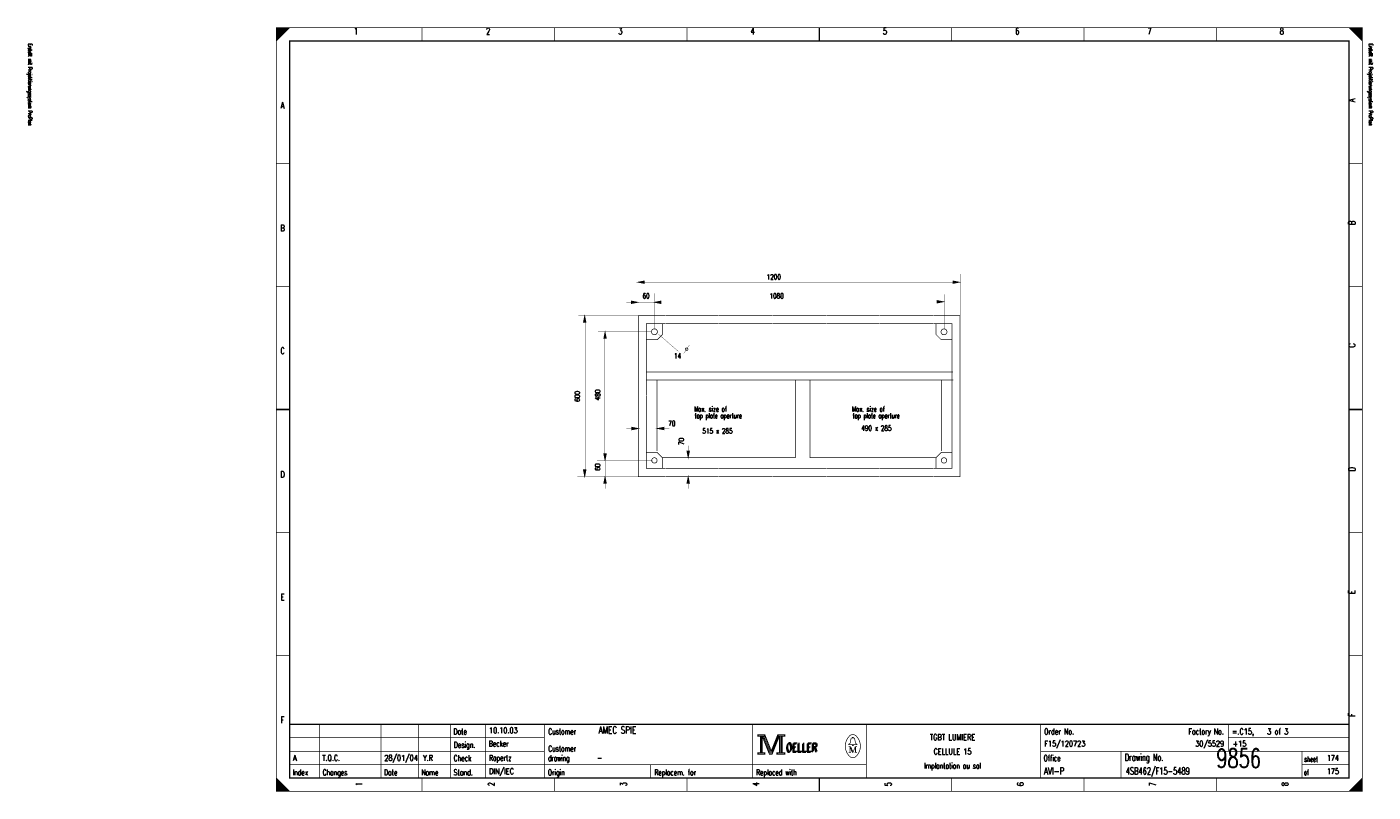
# Model space of a CAD drawing. Header units: centimetres. Extents: x 0 to 491, y -1040 to 69.
# Tile 68 of 181: x 191 to 241, y -680 to -651. Entities that reach past the tile are written whole.
import ezdxf
from ezdxf.enums import TextEntityAlignment as Align

# ---------------------------------------------------------------- set-up
doc = ezdxf.new("R2010")
doc.units = ezdxf.units.CM
doc.header["$MEASUREMENT"] = 0
doc.linetypes.add('GESTRICHELT', pattern=[3.75, 3, -0.75])
doc.layers.get('0').update_dxf_attribs({"color": 9, "linetype": 'CONTINUOUS'})
doc.layers.add('1', color=7, linetype='CONTINUOUS')
doc.styles.get("Standard").update_dxf_attribs({"font": 'romans.shx', "bigfont": 'TXT.shx'})

msp = doc.modelspace()

# ---------------------------------------------------------------- linework, layer by layer
at = {"color": 0, "const_width": 0.025, "flags": 128}
for points in [[(200, -665.75), (200, -651.5), (240.5, -651.5), (240.5, -680), (200, -680), (200, -665.75)], [(200, -651.5), (200.5, -651.5), (200, -652), (200, -651.5)], [(200.025, -651.5), (200.025, -651.975), (200.05, -651.95), (200.05, -651.5), (200.075, -651.5), (200.075, -651.925), (200.1, -651.9), (200.1, -651.5), (200.125, -651.5), (200.125, -651.875), (200.15, -651.85), (200.15, -651.5), (200.175, -651.5), (200.175, -651.825), (200.2, -651.8)], [(200.2, -651.8), (200.2, -651.5), (200.225, -651.5), (200.225, -651.775), (200.25, -651.75), (200.25, -651.5), (200.275, -651.5), (200.275, -651.725), (200.3, -651.7), (200.3, -651.5), (200.325, -651.5), (200.325, -651.675), (200.35, -651.65), (200.35, -651.5), (200.375, -651.5)], [(200.375, -651.5), (200.375, -651.625), (200.4, -651.6), (200.4, -651.5), (200.425, -651.5), (200.425, -651.575), (200.45, -651.55), (200.45, -651.5), (200.475, -651.5), (200.475, -651.525)], [(240, -651.5), (240.5, -652), (240.475, -651.975), (240.475, -651.5), (240.45, -651.5), (240.45, -651.95), (240.425, -651.925), (240.425, -651.5), (240.4, -651.5), (240.4, -651.9), (240.375, -651.875), (240.375, -651.5), (240.35, -651.5), (240.35, -651.85), (240.325, -651.825)], [(240.15, -651.65), (240.15, -651.5), (240.125, -651.5), (240.125, -651.625), (240.1, -651.6), (240.1, -651.5), (240.075, -651.5), (240.075, -651.575), (240.05, -651.55), (240.05, -651.5), (240.025, -651.5), (240.025, -651.525)], [(240.325, -651.825), (240.325, -651.5), (240.3, -651.5), (240.3, -651.8), (240.275, -651.775), (240.275, -651.5), (240.25, -651.5), (240.25, -651.75), (240.225, -651.725), (240.225, -651.5), (240.2, -651.5), (240.2, -651.7), (240.175, -651.675), (240.175, -651.5), (240.15, -651.5)], [(217.95, -677.88), (217.95, -677.95), (218.05, -677.95), (218.05, -678.55), (217.95, -678.55), (217.95, -678.62), (218.22, -678.62), (218.22, -678.55), (218.12, -678.55), (218.12, -677.95), (218.22, -677.95), (218.22, -677.88), (217.95, -677.88)], [(218.07, -677.93), (218.07, -678.57), (218.1, -678.57), (218.1, -677.93)], [(218.12, -677.95), (218.39, -678.62), (218.49, -678.62), (218.76, -677.95)], [(218.18, -677.95), (218.42, -678.54), (218.46, -678.54)], [(218.22, -677.88), (218.46, -678.48), (218.7, -677.88)], [(218.22, -677.95), (218.44, -678.51), (218.47, -678.51)], [(218.46, -678.58), (218.49, -678.58), (218.74, -677.95)], [(218.46, -678.54), (218.48, -678.54), (218.72, -677.95)], [(218.76, -677.95), (218.76, -678.55), (218.66, -678.55), (218.66, -678.62), (218.71, -678.62)], [(218.7, -677.88), (218.7, -677.95), (218.8, -677.95), (218.8, -678.55), (218.7, -678.55), (218.7, -678.62), (218.97, -678.62), (218.97, -678.55), (218.87, -678.55), (218.87, -677.95), (218.97, -677.95), (218.97, -677.88), (218.7, -677.88)], [(218.78, -677.93), (218.78, -678.57), (218.83, -678.57), (218.83, -677.93), (218.85, -677.93), (218.85, -678.57)], [(221.48, -678.26), (221.35, -678.26), (221.35, -678.24), (221.4, -678.2), (221.43, -678.04)], [(221.48, -678.01), (221.48, -677.98), (221.52, -677.98), (221.52, -678.01)], [(221.52, -678.26), (221.65, -678.26), (221.65, -678.24), (221.6, -678.2), (221.57, -678.04)], [(221.39, -678.33), (221.39, -678.54), (221.35, -678.54)], [(221.39, -678.33), (221.48, -678.54), (221.51, -678.54)], [(200, -679.5), (200, -680), (200.5, -680), (200, -679.5), (200.025, -679.525), (200.025, -680), (200.05, -680), (200.05, -679.55), (200.075, -679.575), (200.075, -680), (200.1, -680), (200.1, -679.6), (200.125, -679.625), (200.125, -680), (200.15, -680)], [(200.15, -680), (200.15, -679.65), (200.175, -679.675), (200.175, -680), (200.2, -680), (200.2, -679.7), (200.225, -679.725), (200.225, -680), (200.25, -680), (200.25, -679.75), (200.275, -679.775), (200.275, -680), (200.3, -680), (200.3, -679.8), (200.325, -679.825)], [(240.3, -680), (240.3, -679.7), (240.275, -679.725), (240.275, -680), (240.25, -680), (240.25, -679.75), (240.225, -679.775), (240.225, -680), (240.2, -680), (240.2, -679.8), (240.175, -679.825), (240.175, -680), (240.15, -680), (240.15, -679.85), (240.125, -679.875)], [(240.475, -679.525), (240.475, -680), (240.45, -680), (240.45, -679.55), (240.425, -679.575), (240.425, -680), (240.4, -680), (240.4, -679.6), (240.375, -679.625), (240.375, -680), (240.35, -680), (240.35, -679.65), (240.325, -679.675), (240.325, -680), (240.3, -680)], [(200.325, -679.825), (200.325, -680), (200.35, -680), (200.35, -679.85), (200.375, -679.875), (200.375, -680), (200.4, -680), (200.4, -679.9), (200.425, -679.925), (200.425, -680), (200.45, -680), (200.45, -679.95), (200.475, -679.975)], [(240.125, -679.875), (240.125, -680), (240.1, -680), (240.1, -679.9), (240.075, -679.925), (240.075, -680), (240.05, -680), (240.05, -679.95), (240.025, -679.975), (240.025, -680)]]:
    msp.add_lwpolyline(points, dxfattribs=at)
at = {"color": 0, "flags": 128}
for points, const_width in [([(200, -651.5), (240.5, -651.5), (240.5, -680), (200, -680)], 0.025), ([(200.5, -652), (240, -652), (240, -679.5), (200.5, -679.5)], 0.05), ([(200.5, -652), (240, -652), (240, -679.5), (200.5, -679.5)], 0.025), ([(217.97, -677.9), (218.2, -677.9), (218.2, -677.93), (217.97, -677.93)], 0.025), ([(218.72, -677.9), (218.95, -677.9), (218.95, -677.93), (218.72, -677.93)], 0.025), ([(221.48, -678.26), (221.52, -678.26), (221.52, -678.29), (221.48, -678.29)], 0.025), ([(217.97, -678.57), (218.2, -678.57), (218.2, -678.6), (217.97, -678.6)], 0.025), ([(218.68, -678.57), (218.95, -678.57), (218.95, -678.6), (218.68, -678.6)], 0.025)]:
    msp.add_lwpolyline(points, close=True, dxfattribs=dict(at, const_width=const_width))
at = {"color": 0}
for points, const_width in [([(205.438, -651.5), (205.438, -652)], 0.025), ([(210.375, -651.5), (210.375, -652)], 0.025), ([(215.312, -651.5), (215.312, -652)], 0.025), ([(220.25, -652), (220.25, -651.5)], 0.05), ([(220.25, -651.5), (220.25, -652)], 0.025), ([(225.188, -651.5), (225.188, -652)], 0.025), ([(230.125, -651.5), (230.125, -652)], 0.025), ([(235.062, -651.5), (235.062, -652)], 0.025), ([(200, -656.583), (200.5, -656.583)], 0.025), ([(240.5, -656.583), (240, -656.583)], 0.025), ([(200, -661.167), (200.5, -661.167)], 0.025), ([(240.5, -661.167), (240, -661.167)], 0.025), ([(200.5, -665.75), (200, -665.75)], 0.05), ([(200, -665.75), (200.5, -665.75)], 0.025), ([(240, -665.75), (240.5, -665.75)], 0.05), ([(240.5, -665.75), (240, -665.75)], 0.025), ([(200, -670.333), (200.5, -670.333)], 0.025), ([(240.5, -670.333), (240, -670.333)], 0.025), ([(200, -674.917), (200.5, -674.917)], 0.025), ([(240.5, -674.917), (240, -674.917)], 0.025), ([(240, -677.5), (200.5, -677.5)], 0.05), ([(201.6, -679.5), (201.6, -677.5)], 0.025), ([(203.9, -679.5), (203.9, -677.5)], 0.025), ([(205.3, -679.5), (205.3, -677.5)], 0.025), ([(206.5, -677.5), (206.5, -679.5)], 0.025), ([(207.8, -677.5), (207.8, -679.5)], 0.025), ([(210, -677.5), (210, -679.5)], 0.025), ([(217.75, -677.5), (217.75, -679.5)], 0.025), ([(222, -677.5), (222, -679.5)], 0.025), ([(228.5, -677.5), (228.5, -679.5)], 0.025), ([(235.5, -677.5), (235.5, -678.5)], 0.025), ([(200.5, -678), (210, -678)], 0.025), ([(218.15, -677.95), (218.4, -678.58)], 0.025), ([(218.47, -678.51), (218.7, -677.94)], 0.025), ([(221.46, -678.01), (221.55, -678.01)], 0.025), ([(235.5, -678), (240, -678)], 0.025), ([(200.5, -678.5), (210, -678.5)], 0.025), ([(218.4, -678.58), (218.46, -678.58)], 0.025), ([(221.35, -678.33), (221.42, -678.33)], 0.025), ([(221.39, -678.54), (221.43, -678.54)], 0.025), ([(221.42, -678.33), (221.51, -678.54)], 0.025), ([(221.51, -678.54), (221.59, -678.33)], 0.025), ([(221.65, -678.54), (221.57, -678.54)], 0.025), ([(221.59, -678.54), (221.59, -678.33)], 0.025), ([(221.59, -678.33), (221.65, -678.33)], 0.025), ([(221.61, -678.33), (221.61, -678.54)], 0.025), ([(228.5, -678.5), (240, -678.5)], 0.025), ([(231.5, -678.5), (231.5, -679.5)], 0.025), ([(238.25, -678.5), (238.25, -679.5)], 0.025), ([(200.5, -679), (222, -679)], 0.025), ([(213.95, -679), (213.95, -679.5)], 0.025), ([(238.25, -679), (240, -679)], 0.025), ([(205.438, -680), (205.438, -679.5)], 0.025), ([(210.375, -680), (210.375, -679.5)], 0.025), ([(215.312, -680), (215.312, -679.5)], 0.025), ([(220.25, -679.5), (220.25, -680)], 0.05), ([(220.25, -680), (220.25, -679.5)], 0.025), ([(225.188, -680), (225.188, -679.5)], 0.025), ([(230.125, -680), (230.125, -679.5)], 0.025), ([(235.062, -680), (235.062, -679.5)], 0.025), ([(240.5, -679.5), (240, -680)], 0.025), ([(200.475, -680), (200.475, -679.975)], 0.025)]:
    msp.add_lwpolyline(points, dxfattribs=dict(at, const_width=const_width))
at = {"color": 0, "const_width": 0.025, "flags": 128}
for points in [[(221.35, -677.961, 0.373815), (221.349, -678.657, 0.373815)], [(221.649, -677.96, 0.530775), (221.351, -677.959, 0.530775)], [(221.46, -678.01, 0.414214), (221.43, -678.04, 0.414214)], [(221.57, -678.04, 0.414214), (221.54, -678.01, 0.414214)], [(221.65, -678.66, 0.378582), (221.646, -677.956, 0.378582)], [(221.35, -678.66, 0.532213), (221.649, -678.661, 0.532213)]]:
    msp.add_lwpolyline(points, format="xyb", dxfattribs=at)
at = {"layer": '1', "color": 0, "const_width": 0.025, "flags": 128}
for points in [[(213.48, -661), (213.73, -660.95), (213.73, -661.05), (213.48, -661)], [(225.48, -661), (225.23, -660.95), (225.23, -661.05), (225.48, -661)], [(213.49, -661.75), (213.24, -661.7), (213.24, -661.8), (213.49, -661.75)], [(214.1, -661.75), (214.35, -661.7), (214.35, -661.8), (214.1, -661.75)], [(224.89, -661.73), (224.64, -661.68), (224.64, -661.78), (224.89, -661.73)], [(211.5, -662.25), (211.45, -662.5), (211.55, -662.5), (211.5, -662.25)], [(213.5, -663.24), (213.5, -662.25), (214.5, -662.25)], [(214.4, -662.55), (214.4, -662.95), (214.2, -663.15), (213.8, -663.15)], [(214.5, -662.55), (213.8, -662.55), (213.8, -663.24)], [(224.51, -662.25), (225.5, -662.25), (225.5, -663.24)], [(225.2, -663.24), (225.2, -662.55), (224.51, -662.55)], [(224.6, -662.55), (224.6, -662.95), (224.8, -663.15), (225.2, -663.15)], [(212.26, -662.85), (212.21, -663.1), (212.31, -663.1), (212.26, -662.85)], [(213.5, -666.46), (213.25, -666.41), (213.25, -666.51), (213.5, -666.46)], [(214.21, -666.46), (214.46, -666.41), (214.46, -666.51), (214.21, -666.46)], [(212.26, -667.65), (212.21, -667.4), (212.31, -667.4), (212.26, -667.65)], [(213.5, -667.25), (213.5, -668.25), (214.5, -668.25)], [(213.8, -667.25), (213.8, -667.95), (214.5, -667.95)], [(214.4, -667.95), (214.4, -667.55), (214.2, -667.35), (213.8, -667.35)], [(215.36, -667.55), (215.31, -667.3), (215.41, -667.3), (215.36, -667.55)], [(224.51, -667.95), (225.2, -667.95), (225.2, -667.25)], [(224.51, -668.25), (225.5, -668.25), (225.5, -667.25)], [(225.2, -667.35), (224.8, -667.35), (224.6, -667.55), (224.6, -667.95)], [(211.5, -668.25), (211.45, -668), (211.55, -668), (211.5, -668.25)], [(212.26, -668.25), (212.21, -668.5), (212.31, -668.5), (212.26, -668.25)], [(215.36, -668.25), (215.31, -668.5), (215.41, -668.5), (215.36, -668.25)]]:
    msp.add_lwpolyline(points, dxfattribs=at)
at = {"layer": '1', "color": 0}
for points, const_width in [([(213.73, -661.03), (213.48, -661)], 0.025), ([(213.49, -661), (213.73, -660.97)], 0.025), ([(213.49, -661), (213.73, -660.99)], 0.025), ([(213.5, -660.69), (213.5, -662.25)], 0.01), ([(213.51, -661), (213.73, -661.01)], 0.025), ([(213.73, -661), (216.49, -661)], 0.01), ([(216.49, -661), (218.5, -661)], 0.01), ([(218.49, -661), (220.49, -661)], 0.01), ([(220.49, -661), (223.23, -661)], 0.01), ([(223.24, -661), (225.24, -661)], 0.01), ([(225.23, -660.97), (225.48, -661)], 0.025), ([(225.23, -660.99), (225.46, -661)], 0.025), ([(225.23, -661.01), (225.48, -661)], 0.025), ([(225.48, -661), (225.23, -661.03)], 0.025), ([(225.5, -660.69), (225.5, -662.25)], 0.01), ([(214.1, -661.42), (214.1, -662.72)], 0.01), ([(224.91, -661.45), (224.91, -662.75)], 0.01), ([(213.05, -661.75), (214.1, -661.75)], 0.01), ([(213.24, -661.72), (213.49, -661.75)], 0.025), ([(213.24, -661.74), (213.47, -661.75)], 0.025), ([(213.49, -661.75), (213.24, -661.78)], 0.025), ([(213.24, -661.76), (213.49, -661.75)], 0.025), ([(214.35, -661.78), (214.1, -661.75)], 0.025), ([(214.11, -661.75), (214.35, -661.72)], 0.025), ([(214.11, -661.75), (214.35, -661.74)], 0.025), ([(214.13, -661.75), (214.35, -661.76)], 0.025), ([(216.49, -661.74), (214.34, -661.74)], 0.01), ([(216.49, -661.74), (218.5, -661.74)], 0.01), ([(218.5, -661.74), (220.5, -661.74)], 0.01), ([(220.5, -661.74), (222.63, -661.74)], 0.01), ([(222.75, -661.74), (224.75, -661.74)], 0.01), ([(224.64, -661.7), (224.89, -661.73)], 0.025), ([(224.64, -661.72), (224.87, -661.73)], 0.025), ([(224.89, -661.73), (224.64, -661.76)], 0.025), ([(224.64, -661.74), (224.89, -661.73)], 0.025), ([(211.26, -662.24), (213.5, -662.24)], 0.01), ([(211.5, -662.27), (211.46, -662.5)], 0.025), ([(211.5, -662.27), (211.48, -662.5)], 0.025), ([(211.5, -662.28), (211.53, -662.5)], 0.025), ([(211.5, -662.28), (211.51, -662.5)], 0.025), ([(211.52, -667.98), (211.52, -662.51)], 0.01), ([(214.51, -662.25), (216.5, -662.25)], 0.025), ([(214.51, -662.55), (216.5, -662.55)], 0.025), ([(216.51, -662.25), (218.5, -662.25)], 0.025), ([(216.51, -662.55), (218.5, -662.55)], 0.025), ([(218.51, -662.25), (220.5, -662.25)], 0.025), ([(218.51, -662.55), (220.5, -662.55)], 0.025), ([(220.51, -662.25), (222.5, -662.25)], 0.025), ([(220.51, -662.55), (222.5, -662.55)], 0.025), ([(222.51, -662.25), (224.5, -662.25)], 0.025), ([(222.51, -662.55), (224.5, -662.55)], 0.025), ([(212, -662.84), (214, -662.84)], 0.01), ([(212.26, -662.87), (212.22, -663.1)], 0.025), ([(212.26, -662.87), (212.24, -663.1)], 0.025), ([(212.25, -667.43), (212.25, -663.1)], 0.01), ([(212.26, -662.88), (212.27, -663.1)], 0.025), ([(212.26, -662.88), (212.29, -663.1)], 0.025), ([(214.24, -662.93), (214.99, -663.58)], 0.01), ([(213.5, -665.23), (213.5, -663.24)], 0.025), ([(213.8, -665.24), (213.8, -663.25)], 0.025), ([(215.4, -663.35), (215.2, -663.65)], 0.01), ([(225.2, -665.24), (225.2, -663.25)], 0.025), ([(225.5, -665.24), (225.5, -663.25)], 0.025), ([(215.9, -664.35), (213.8, -664.35)], 0.025), ([(215.9, -664.65), (213.8, -664.65)], 0.025), ([(225.24, -664.35), (215.84, -664.35)], 0.025), ([(225.25, -664.65), (215.85, -664.65)], 0.025), ([(213.5, -667.25), (213.5, -665.19)], 0.025), ([(225.2, -667.25), (225.2, -665.2)], 0.025), ([(225.5, -667.26), (225.5, -665.19)], 0.025), ([(213.8, -667.25), (213.8, -665.25)], 0.025), ([(213.05, -666.46), (213.25, -666.46)], 0.01), ([(213.25, -666.43), (213.5, -666.46)], 0.025), ([(213.25, -666.45), (213.48, -666.46)], 0.025), ([(213.25, -666.47), (213.5, -666.46)], 0.025), ([(213.5, -666.46), (213.25, -666.49)], 0.025), ([(214.46, -666.49), (214.21, -666.46)], 0.025), ([(214.22, -666.46), (214.46, -666.43)], 0.025), ([(214.22, -666.46), (214.46, -666.45)], 0.025), ([(214.24, -666.46), (214.46, -666.47)], 0.025), ([(214.46, -666.46), (214.66, -666.46)], 0.01), ([(215.36, -667.3), (215.36, -667.1)], 0.01), ([(211.96, -667.65), (214.03, -667.65)], 0.01), ([(212.26, -667.64), (212.23, -667.4)], 0.025), ([(212.26, -667.64), (212.25, -667.4)], 0.025), ([(212.26, -667.65), (212.27, -667.4)], 0.025), ([(212.26, -667.65), (212.29, -667.4)], 0.025), ([(212.26, -667.65), (212.26, -668.24)], 0.01), ([(215.36, -667.54), (215.33, -667.3)], 0.025), ([(215.36, -667.54), (215.35, -667.3)], 0.025), ([(215.36, -667.55), (215.37, -667.3)], 0.025), ([(215.36, -667.55), (215.39, -667.3)], 0.025), ([(211.5, -668.24), (211.47, -668)], 0.025), ([(211.5, -668.24), (211.49, -668)], 0.025), ([(211.5, -668.25), (211.51, -668)], 0.025), ([(211.5, -668.25), (211.53, -668)], 0.025), ([(214.51, -667.95), (216.5, -667.95)], 0.025), ([(216.51, -667.95), (218.5, -667.95)], 0.025), ([(218.5, -667.95), (220.5, -667.95)], 0.025), ([(220.51, -667.95), (222.5, -667.95)], 0.025), ([(222.51, -667.95), (224.5, -667.95)], 0.025), ([(211.23, -668.25), (213.5, -668.25)], 0.01), ([(212.26, -668.27), (212.22, -668.5)], 0.025), ([(212.26, -668.27), (212.24, -668.5)], 0.025), ([(212.26, -668.28), (212.27, -668.5)], 0.025), ([(212.26, -668.28), (212.29, -668.5)], 0.025), ([(212.26, -668.24), (212.26, -668.7)], 0.01), ([(214.51, -668.25), (216.5, -668.25)], 0.025), ([(215.36, -668.27), (215.32, -668.5)], 0.025), ([(215.36, -668.27), (215.34, -668.5)], 0.025), ([(215.36, -668.28), (215.39, -668.5)], 0.025), ([(215.36, -668.28), (215.37, -668.5)], 0.025), ([(215.36, -668.24), (215.36, -668.7)], 0.01), ([(216.51, -668.25), (218.5, -668.25)], 0.025), ([(218.51, -668.25), (220.5, -668.25)], 0.025), ([(220.51, -668.25), (222.5, -668.25)], 0.025), ([(222.51, -668.25), (224.5, -668.25)], 0.025)]:
    msp.add_lwpolyline(points, dxfattribs=dict(at, const_width=const_width))
at = {"layer": '1', "color": 0, "const_width": 0.025, "flags": 128}
for points in [[(214.21, -662.85, 1), (213.99, -662.85, 1)], [(225.01, -662.85, 1), (224.79, -662.85, 1)], [(215.35, -663.5, 1), (215.25, -663.5, 1)], [(214.2, -667.65, 1), (214, -667.65, 1)], [(225, -667.65, 1), (224.8, -667.65, 1)]]:
    msp.add_lwpolyline(points, format="xyb", close=True, dxfattribs=at)
at = {"layer": '1', "color": 0, "linetype": 'GESTRICHELT', "const_width": 0.025}
for points in [[(214.2, -664.65), (214.2, -667.3)], [(224.8, -664.65), (224.8, -667.3)], [(222.6, -667.55), (224.6, -667.55)]]:
    msp.add_lwpolyline(points, dxfattribs=at)
at = {"layer": '1', "color": 0, "linetype": 'GESTRICHELT', "const_width": 0.025, "flags": 128}
for points in [[(219.35, -664.65), (219.35, -667.55), (214.4, -667.55)], [(222.6, -667.55), (219.9, -667.55), (219.9, -664.65)]]:
    msp.add_lwpolyline(points, dxfattribs=at)

# ---------------------------------------------------------------- texts
at = {"color": 0}
for s, height, width, p in [('1', 0.238, 0.672, (202.965, -651.514)), ('2', 0.238, 0.672, (207.899, -651.514)), ('3', 0.238, 0.672, (212.832, -651.514)), ('4', 0.238, 0.672, (217.766, -651.514)), ('5', 0.238, 0.672, (222.699, -651.514)), ('6', 0.238, 0.672, (227.632, -651.514)), ('7', 0.238, 0.672, (232.566, -651.514)), ('8', 0.238, 0.672, (237.499, -651.514)), ('A', 0.238, 0.76, (200.233, -654.283)), ('B', 0.238, 0.76, (200.233, -658.861)), ('C', 0.238, 0.76, (200.233, -663.439)), ('D', 0.238, 0.76, (200.233, -668.053)), ('E', 0.238, 0.76, (200.233, -672.632)), ('F', 0.238, 0.76, (200.233, -677.21)), ('TGBT LUMIERE', 0.21431, 0.754667, (225.219, -677.87)), ('CELLULE 15', 0.2143, 0.736, (225.219, -678.403)), ('Implantation au sol', 0.21431, 0.618526, (225.219, -678.935))]:
    msp.add_text(s, height=height, dxfattribs=dict(at, width=width)).set_placement(p, align=Align.TOP_CENTER)
at = {"color": 0, "width": 0.622634}
for p in [(190.702, -652.094), (240.702, -652.094)]:
    msp.add_text('Erstellt mit Projektierungssystem ProPlan', height=0.14288, rotation=270, dxfattribs=at).set_placement(p, align=Align.BOTTOM_LEFT)
at = {"color": 0, "width": 0.76}
for s, p in [('A', (239.991, -654.283)), ('B', (239.991, -658.861)), ('C', (239.992, -663.439)), ('D', (239.992, -668.053)), ('E', (239.991, -672.632)), ('F', (239.991, -677.21))]:
    msp.add_text(s, height=0.238, rotation=90, dxfattribs=at).set_placement(p, align=Align.TOP_LEFT)
at = {"color": 0}
for s, height, width, p in [('Date', 0.2143, 0.64, (206.605, -677.658)), ('Customer', 0.2143, 0.62, (210.14, -677.658)), ('Order No.', 0.2143, 0.656889, (228.633, -677.658)), ('=.C15,    3 of 3', 0.21431, 0.682, (235.643, -677.658)), ('Design.', 0.2143, 0.636571, (206.619, -678.154)), ('OELLER', 0.3096, 0.76, (218.996, -678.225)), ('OELLER', 0.3096, 0.76, (218.996, -678.225)), ('OELLER', 0.3096, 0.76, (219.032, -678.19)), ('Check', 0.2143, 0.632, (206.612, -678.651)), ('drawing', 0.2143, 0.6, (210.133, -678.651)), ('Customer', 0.2143, 0.62, (210.14, -678.296)), ('Office', 0.2143, 0.626667, (228.615, -678.651)), ('Drawing No.', 0.26194, 0.646545, (231.643, -678.602)), ('sheet', 0.1905, 0.6, (238.338, -678.701)), ('Index', 0.2143, 0.632, (200.609, -679.184)), ('Changes', 0.2143, 0.622857, (201.726, -679.184)), ('Date', 0.2143, 0.64, (204.015, -679.184)), ('Name', 0.2143, 0.64, (205.404, -679.184)), ('Stand.', 0.2143, 0.642667, (206.612, -679.184)), ('Origin', 0.2143, 0.626667, (210.127, -679.184)), ('Replacem. for', 0.21431, 0.627077, (214.097, -679.184)), ('Replaced with', 0.21431, 0.619692, (217.895, -679.184)), ('of', 0.1905, 0.6, (238.323, -679.198))]:
    msp.add_text(s, height=height, dxfattribs=dict(at, width=width)).set_placement(p, align=Align.TOP_LEFT)
for s, height, width, p in [('10.10.03', 0.2143, 0.678, (207.934, -677.892)), ('AMEC SPIE', 0.2619, 0.752889, (212.016, -677.923)), ('Becker', 0.2143, 0.626667, (207.927, -678.389)), ('F15/120723', 0.2143, 0.6832, (228.639, -678.389)), ('+15', 0.2143, 0.68, (235.67, -678.389)), ('A', 0.214, 0.76, (200.621, -678.921)), ('T.Q.C.', 0.2143, 0.728, (201.716, -678.921)), ('28/01/04', 0.2143, 0.678, (204.029, -678.921)), ('Y.R', 0.2143, 0.738667, (205.467, -678.921)), ('Ropertz', 0.2143, 0.622857, (207.932, -678.921)), ('9856', 0.7, 0.6928, (235.058, -679.322)), ('174', 0.2143, 0.672, (239.177, -678.921)), ('DIN/IEC', 0.2143, 0.750857, (207.935, -679.418)), ('-', 0.214, 0.696, (211.965, -678.921)), ('AVI-P', 0.2619, 0.7472, (228.624, -679.449)), ('4SB462/F15-5489', 0.26194, 0.6928, (231.679, -679.449)), ('175', 0.2143, 0.672, (239.177, -679.418))]:
    msp.add_text(s, height=height, dxfattribs=dict(at, width=width)).set_placement(p, align=Align.BOTTOM_LEFT)
at = {"color": 0, "width": 0.646545}
msp.add_text('Factory No.', height=0.21431, dxfattribs=at).set_placement((235.335, -677.658), align=Align.TOP_RIGHT)
at = {"color": 0, "width": 0.675429}
msp.add_text('30/5529', height=0.2143, dxfattribs=at).set_placement((235.346, -678.389), align=Align.BOTTOM_RIGHT)
at = {"color": 0, "width": 0.672}
for s, p in [('1', (202.965, -679.73)), ('2', (207.899, -679.73)), ('3', (212.832, -679.73)), ('4', (217.766, -679.73)), ('5', (222.699, -679.73)), ('6', (227.632, -679.73)), ('7', (232.566, -679.73)), ('8', (237.499, -679.73))]:
    msp.add_text(s, height=0.238, rotation=90, dxfattribs=at).set_placement(p, align=Align.TOP_CENTER)
at = {"layer": '1', "color": 0}
for s, width, p in [('1200', 0.672, (218.282, -660.707)), ('1080', 0.672, (218.389, -661.416)), ('14', 0.672, (214.83, -663.652)), ('Max. size of', 0.637333, (215.576, -665.64)), ('Max. size of', 0.637333, (221.467, -665.64)), ('70', 0.672, (214.617, -666.172)), ('top plate aperture', 0.610667, (215.599, -665.888)), ('top plate aperture', 0.610667, (221.491, -665.888)), ('515 x 285', 0.669333, (215.888, -666.456)), ('490 x 285', 0.669333, (221.815, -666.35))]:
    msp.add_text(s, height=0.1905, dxfattribs=dict(at, width=width)).set_placement(p, align=Align.TOP_LEFT)
at = {"layer": '1', "color": 0, "width": 0.672}
msp.add_text('60', height=0.1905, dxfattribs=at).set_placement((213.79, -661.416), align=Align.TOP_CENTER)
msp.add_text('600', height=0.1905, rotation=90, dxfattribs=at).set_placement((211.377, -665.261), align=Align.BOTTOM_CENTER)
for s, p in [('480', (212.137, -665.408)), ('70', (215.256, -667.076)), ('60', (212.132, -668.034))]:
    msp.add_text(s, height=0.1905, rotation=90, dxfattribs=at).set_placement(p, align=Align.BOTTOM_LEFT)

doc.saveas('drawing.dxf')
